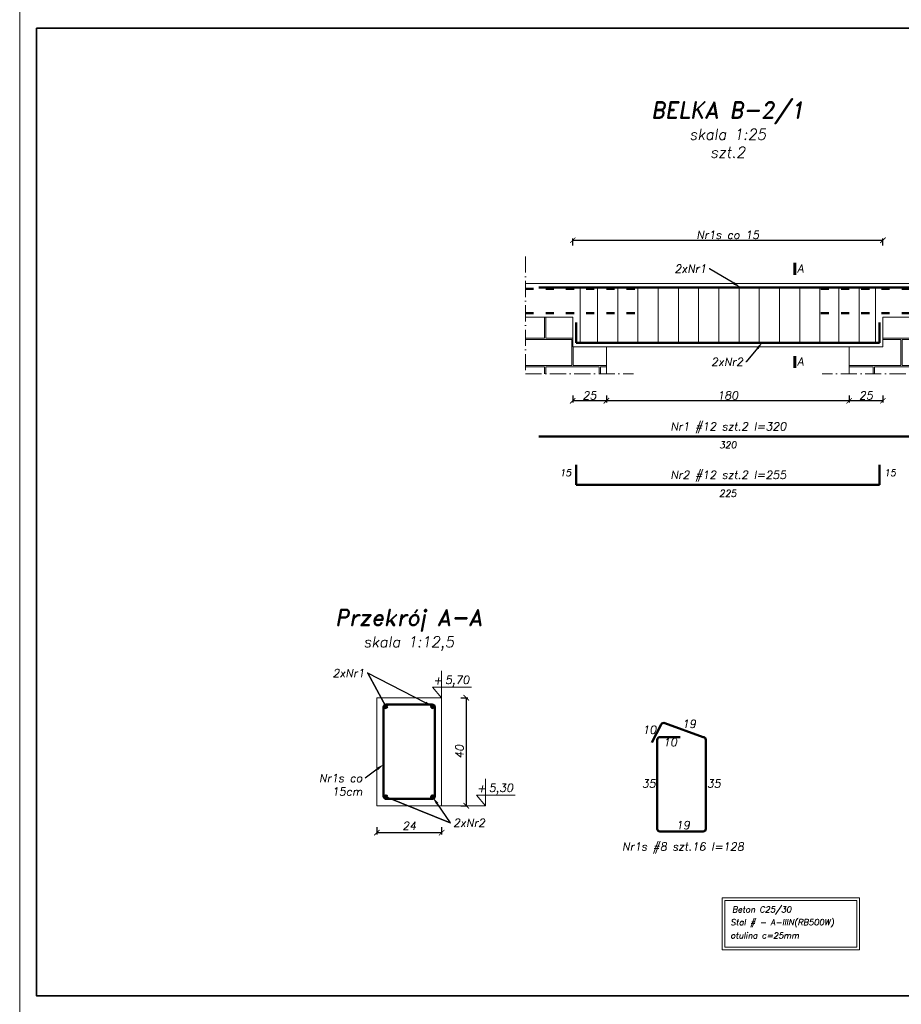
# Model space of a CAD drawing. Header units: millimetres. Extents: x 295948 to 312016, y 6878 to 18016.
# Tile 24 of 252: x 300516 to 301170, y 10597 to 11327. Entities that reach past the tile are written whole.
import ezdxf
from ezdxf import colors
from ezdxf.entities.mleader import LeaderData, LeaderLine
from ezdxf.math import Vec2, Vec3

# ---------------------------------------------------------------- set-up
doc = ezdxf.new("R2010")
doc.units = ezdxf.units.MM
doc.linetypes.add('ACAD_ISO03W100', pattern=[30, 12, -18])
doc.linetypes.add('ACAD_ISO10W100', pattern=[18, 12, -3, 0, -3])
for name, color, linetype, lineweight in [('konstrukcja', 3, 'Continuous', 35), ('konstrukcja wymiary', 1, 'Continuous', 13), ('kreskowanie', 253, 'Continuous', 0), ('opisy', 2, 'Continuous', 18), ('osie', 5, 'ACAD_ISO10W100', 13), ('zbrojenie', 4, 'Continuous', 50), ('ściana konstrukcja', 107, 'Continuous', 18)]:
    doc.layers.add(name, color=color, linetype=linetype, lineweight=lineweight)
doc.styles.add('KONSTRUKCJA', font='romand.shx', dxfattribs={"oblique": 10})
doc.styles.add('konstrukcja3', font='romand.shx', dxfattribs={"oblique": 10, "height": 6})
doc.dimstyles.new('125', dxfattribs={"dimtxt": 6, "dimasz": 4, "dimexe": 1.25, "dimexo": 0.625, "dimgap": 1, "dimtad": 1, "dimdec": 0, "dimtxsty": 'konstrukcja3', "dimblk": 'ARCHTICK', "dimcen": 2.5, "dimadec": 0, "dimazin": 0, "dimtfac": 1, "dimtdec": 0, "dimtix": 1, "dimtmove": 0, "dimatfit": 3, "dimfxl": 4, "dimfxlon": 1, "dimarcsym": 0})
doc.dimstyles.new('125 do 112.5', dxfattribs={"dimtxt": 6, "dimasz": 4, "dimexe": 1.25, "dimexo": 0.625, "dimgap": 2, "dimtad": 1, "dimdec": 0, "dimlfac": 0.5, "dimrnd": 0.5, "dimtxsty": 'konstrukcja3', "dimblk": 'ARCHTICK', "dimcen": 2.5, "dimadec": 0, "dimazin": 0, "dimtfac": 1, "dimtdec": 0, "dimtix": 1, "dimtmove": 0, "dimatfit": 3, "dimfxl": 4, "dimfxlon": 1, "dimarcsym": 0})

# ---------------------------------------------------------------- blocks, each defined once
blk = doc.blocks.new('_ArchTick')
at = {"color": 0, "linetype": 'ByBlock', "lineweight": 13, "const_width": 0.15}
blk.add_lwpolyline([(-0.5, -0.5), (0.5, 0.5)], dxfattribs=at)
blk = doc.blocks.new('*D649')
at = {"layer": 'Defpoints', "color": 0, "transparency": 16777216}
for p in [(301131.28, 11084.4), (301156.28, 11084.4), (301131.28, 11044.4)]:
    blk.add_point(p, dxfattribs=at)
at = {"layer": 'konstrukcja wymiary', "color": 0, "lineweight": -2, "transparency": 16777216}
for p, q in [((301131.28, 11048.4), (301131.28, 11043.15)), ((301156.28, 11048.4), (301156.28, 11043.15)), ((301156.28, 11044.4), (301131.28, 11044.4))]:
    blk.add_line(p, q, dxfattribs=at)
at = {"layer": 'konstrukcja wymiary', "color": 0, "lineweight": -2, "transparency": 16777216, "xscale": 4, "yscale": 4, "zscale": 4, "rotation": 180}
blk.add_blockref('_ArchTick', (301131.28, 11044.4), dxfattribs=at)
at = {"layer": 'konstrukcja wymiary', "color": 0, "lineweight": -2, "transparency": 16777216, "xscale": 4, "yscale": 4, "zscale": 4}
blk.add_blockref('_ArchTick', (301156.28, 11044.4), dxfattribs=at)
at = {"layer": 'konstrukcja wymiary', "color": 0, "transparency": 16777216, "insert": (301143.78, 11048.4), "char_height": 6, "attachment_point": 5, "style": 'konstrukcja3'}
blk.add_mtext('25', dxfattribs=at)
blk = doc.blocks.new('*D650')
at = {"layer": 'Defpoints', "color": 0, "transparency": 16777216}
for p in [(301131.28, 11084.4), (300951.28, 11064.4), (300951.28, 11044.4)]:
    blk.add_point(p, dxfattribs=at)
at = {"layer": 'konstrukcja wymiary', "color": 0, "lineweight": -2, "transparency": 16777216}
for p, q in [((300951.28, 11048.4), (300951.28, 11043.15)), ((301131.28, 11048.4), (301131.28, 11043.15)), ((301131.28, 11044.4), (300951.28, 11044.4))]:
    blk.add_line(p, q, dxfattribs=at)
at = {"layer": 'konstrukcja wymiary', "color": 0, "lineweight": -2, "transparency": 16777216, "xscale": 4, "yscale": 4, "zscale": 4, "rotation": 180}
blk.add_blockref('_ArchTick', (300951.28, 11044.4), dxfattribs=at)
at = {"layer": 'konstrukcja wymiary', "color": 0, "lineweight": -2, "transparency": 16777216, "xscale": 4, "yscale": 4, "zscale": 4}
blk.add_blockref('_ArchTick', (301131.28, 11044.4), dxfattribs=at)
at = {"layer": 'konstrukcja wymiary', "color": 0, "transparency": 16777216, "insert": (301041.28, 11048.4), "char_height": 6, "attachment_point": 5, "style": 'konstrukcja3'}
blk.add_mtext('180', dxfattribs=at)
blk = doc.blocks.new('*D651')
at = {"layer": 'Defpoints', "color": 0, "transparency": 16777216}
for p in [(300926.28, 11084.4), (300951.28, 11064.4), (300926.28, 11044.4)]:
    blk.add_point(p, dxfattribs=at)
at = {"layer": 'konstrukcja wymiary', "color": 0, "lineweight": -2, "transparency": 16777216}
for p, q in [((300926.28, 11048.4), (300926.28, 11043.15)), ((300951.28, 11048.4), (300951.28, 11043.15)), ((300951.28, 11044.4), (300926.28, 11044.4))]:
    blk.add_line(p, q, dxfattribs=at)
at = {"layer": 'konstrukcja wymiary', "color": 0, "lineweight": -2, "transparency": 16777216, "xscale": 4, "yscale": 4, "zscale": 4, "rotation": 180}
blk.add_blockref('_ArchTick', (300926.28, 11044.4), dxfattribs=at)
at = {"layer": 'konstrukcja wymiary', "color": 0, "lineweight": -2, "transparency": 16777216, "xscale": 4, "yscale": 4, "zscale": 4}
blk.add_blockref('_ArchTick', (300951.28, 11044.4), dxfattribs=at)
at = {"layer": 'konstrukcja wymiary', "color": 0, "transparency": 16777216, "insert": (300938.78, 11048.4), "char_height": 6, "attachment_point": 5, "style": 'konstrukcja3'}
blk.add_mtext('25', dxfattribs=at)
blk = doc.blocks.new('*D646')
at = {"layer": 'Defpoints', "color": 0, "transparency": 16777216}
for p in [(301156.28, 11163.4), (300926.28, 11084.4), (301156.28, 11084.4)]:
    blk.add_point(p, dxfattribs=at)
at = {"layer": 'konstrukcja wymiary', "color": 0, "lineweight": -2, "transparency": 16777216}
for p, q in [((300926.28, 11159.4), (300926.28, 11164.65)), ((300926.28, 11163.4), (301156.28, 11163.4)), ((301156.28, 11159.4), (301156.28, 11164.65))]:
    blk.add_line(p, q, dxfattribs=at)
at = {"layer": 'konstrukcja wymiary', "color": 0, "lineweight": -2, "transparency": 16777216, "xscale": 4, "yscale": 4, "zscale": 4, "rotation": 180}
blk.add_blockref('_ArchTick', (300926.28, 11163.4), dxfattribs=at)
at = {"layer": 'konstrukcja wymiary', "color": 0, "lineweight": -2, "transparency": 16777216, "xscale": 4, "yscale": 4, "zscale": 4}
blk.add_blockref('_ArchTick', (301156.28, 11163.4), dxfattribs=at)
at = {"layer": 'konstrukcja wymiary', "color": 0, "transparency": 16777216, "insert": (301041.28, 11167.4), "char_height": 6, "attachment_point": 5, "style": 'konstrukcja3'}
blk.add_mtext('Nr1s co 15', dxfattribs=at)
blk = doc.blocks.new('*D652')
at = {"layer": 'Defpoints', "color": 0, "transparency": 16777216}
for p in [(300781.11, 10744.19), (300829.11, 10744.19), (300781.11, 10724.19)]:
    blk.add_point(p, dxfattribs=at)
at = {"layer": 'konstrukcja wymiary', "color": 0, "lineweight": -2, "transparency": 16777216}
for p, q in [((300781.11, 10728.19), (300781.11, 10722.94)), ((300829.11, 10724.19), (300781.11, 10724.19)), ((300829.11, 10728.19), (300829.11, 10722.94))]:
    blk.add_line(p, q, dxfattribs=at)
at = {"layer": 'konstrukcja wymiary', "color": 0, "lineweight": -2, "transparency": 16777216, "xscale": 4, "yscale": 4, "zscale": 4, "rotation": 180}
blk.add_blockref('_ArchTick', (300781.11, 10724.19), dxfattribs=at)
at = {"layer": 'konstrukcja wymiary', "color": 0, "lineweight": -2, "transparency": 16777216, "xscale": 4, "yscale": 4, "zscale": 4}
blk.add_blockref('_ArchTick', (300829.11, 10724.19), dxfattribs=at)
at = {"layer": 'konstrukcja wymiary', "color": 0, "transparency": 16777216, "insert": (300805.11, 10729.19), "char_height": 6, "attachment_point": 5, "style": 'konstrukcja3'}
blk.add_mtext('24', dxfattribs=at)
blk = doc.blocks.new('*D653')
at = {"layer": 'Defpoints', "color": 0, "transparency": 16777216}
for p in [(300829.11, 10824.19), (300829.11, 10744.19), (300847.38, 10744.19)]:
    blk.add_point(p, dxfattribs=at)
at = {"layer": 'konstrukcja wymiary', "color": 0, "lineweight": -2, "transparency": 16777216}
for p, q in [((300843.38, 10824.19), (300848.63, 10824.19)), ((300847.38, 10824.19), (300847.38, 10744.19)), ((300843.38, 10744.19), (300848.63, 10744.19))]:
    blk.add_line(p, q, dxfattribs=at)
at = {"layer": 'konstrukcja wymiary', "color": 0, "lineweight": -2, "transparency": 16777216, "xscale": 4, "yscale": 4, "zscale": 4}
for p, rotation in [((300847.38, 10824.19), 90), ((300847.38, 10744.19), 270)]:
    blk.add_blockref('_ArchTick', p, dxfattribs=dict(at, rotation=rotation))
at = {"layer": 'konstrukcja wymiary', "color": 0, "transparency": 16777216, "insert": (300842.38, 10784.19), "char_height": 6, "attachment_point": 5, "rotation": 90, "style": 'konstrukcja3'}
blk.add_mtext('40', dxfattribs=at)

msp = doc.modelspace()

# ---------------------------------------------------------------- hatches: boundary and pattern name
at = {"layer": 'kreskowanie'}
h = msp.add_hatch(dxfattribs=at)
h.set_pattern_fill('AR-B816C', color=256, scale=0.1, style=0)
h.set_pattern_definition([(0, (86997.639, 3734.04), (20.32, 20.32), [39.6875, -0.9525]), (0, (86977.319, 3734.992), (20.32, 20.32), [39.6875, -0.9525]), (90, (86997.639, 3734.04), (-20.32, 20.32), [-21.2725, 19.3675]), (90, (86996.686, 3734.04), (-20.32, 20.32), [-21.2725, 19.3675])])
h.paths.add_polyline_path([(301191.285, 11064.403), (301191.285, 11106.403), (301156.285, 11106.403), (301156.285, 11084.403), (301131.285, 11084.403), (301131.285, 11064.403)])
h.paths.add_polyline_path([(300891.285, 11064.403), (300951.285, 11064.403), (300951.285, 11084.403), (300926.285, 11084.403), (300926.285, 11106.403), (300891.285, 11106.403)])
at = {"layer": 'zbrojenie'}
h = msp.add_hatch(color=256, dxfattribs=at)
edge = h.paths.add_edge_path()
edge.add_arc((300787.714, 10817.732), 1.2, 0, 360)
h = msp.add_hatch(color=256, dxfattribs=at)
edge = h.paths.add_edge_path()
edge.add_arc((300822.508, 10817.732), 1.2, 0, 360)
h = msp.add_hatch(color=256, dxfattribs=at)
edge = h.paths.add_edge_path()
edge.add_arc((300787.714, 10750.652), 1.2, 0, 360)
h = msp.add_hatch(color=256, dxfattribs=at)
edge = h.paths.add_edge_path()
edge.add_arc((300822.508, 10750.652), 1.2, 0, 360)

# ---------------------------------------------------------------- linework, layer by layer
at = {"layer": 'konstrukcja'}
msp.add_lwpolyline([(300528.785, 11320.687), (301553.785, 11320.687), (301553.785, 10603.187), (300528.785, 10603.187)], close=True, dxfattribs=at)
at = {"layer": 'konstrukcja wymiary', "lineweight": 60}
for p, q in [((301090.976, 11137.685), (301090.976, 11146.559)), ((301090.976, 11068.714), (301090.976, 11077.588))]:
    msp.add_line(p, q, dxfattribs=at)
at = {"layer": 'konstrukcja wymiary'}
for p, q in [((300931.811, 11086.903), (300931.811, 11128.903)), ((300944.657, 11086.903), (300944.657, 11128.903)), ((300959.657, 11086.903), (300959.657, 11128.903)), ((300974.657, 11086.903), (300974.657, 11128.903)), ((300989.657, 11086.903), (300989.657, 11128.903)), ((301004.657, 11086.903), (301004.657, 11128.903)), ((301019.657, 11086.903), (301019.657, 11128.903)), ((301034.657, 11086.903), (301034.657, 11128.903)), ((301049.657, 11086.903), (301049.657, 11128.903)), ((301064.657, 11086.903), (301064.657, 11128.903)), ((301079.657, 11086.903), (301079.657, 11128.903)), ((301094.657, 11086.903), (301094.657, 11128.903)), ((301109.657, 11086.903), (301109.657, 11128.903)), ((301123.657, 11086.903), (301123.657, 11128.903)), ((301138.657, 11086.903), (301138.657, 11128.903)), ((301150.786, 11086.903), (301150.786, 11128.903)), ((300861.55, 10744.192), (300829.111, 10744.192))]:
    msp.add_line(p, q, dxfattribs=at)
for points in [[(300516.285, 11333.187), (301566.285, 11333.187), (301566.285, 10590.687), (300516.285, 10590.687)], [(301037.058, 10637.247), (301138.888, 10637.247), (301138.888, 10675.95), (301037.058, 10675.95)], [(301039.058, 10639.247), (301136.888, 10639.247), (301136.888, 10673.95), (301039.058, 10673.95)]]:
    msp.add_lwpolyline(points, close=True, dxfattribs=at)
at = {"layer": 'opisy'}
for p, q in [((300829.111, 10824.192), (300829.111, 10844.192)), ((300822.452, 10832.082), (300851.285, 10832.082)), ((300822.452, 10832.082), (300829.111, 10824.192)), ((300861.55, 10744.192), (300861.55, 10764.192)), ((300854.891, 10752.082), (300883.724, 10752.082)), ((300854.891, 10752.082), (300861.55, 10744.192))]:
    msp.add_line(p, q, dxfattribs=at)
at = {"layer": 'osie'}
for p, q in [((300891.285, 11151.403), (300891.285, 11064.403)), ((300891.285, 11064.403), (300971.285, 11064.403)), ((301191.285, 11064.403), (301111.285, 11064.403))]:
    msp.add_line(p, q, dxfattribs=at)
at = {"layer": 'zbrojenie', "linetype": 'ACAD_ISO03W100', "ltscale": 0.5}
for p, q in [((300972.285, 11127.403), (300891.285, 11127.403)), ((301110.285, 11127.403), (301191.285, 11127.403)), ((300972.285, 11109.403), (300891.285, 11109.403)), ((301110.285, 11109.403), (301191.285, 11109.403))]:
    msp.add_line(p, q, dxfattribs=at)
at = {"layer": 'zbrojenie'}
for p, q in [((300901.285, 11128.403), (301181.285, 11128.403)), ((300928.785, 11087.403), (300928.785, 11102.403)), ((301153.785, 11087.403), (301153.785, 11102.403)), ((300928.785, 11087.403), (301153.785, 11087.403)), ((300901.285, 11017.887), (301181.285, 11017.887)), ((300928.785, 10981.991), (300928.785, 10996.991)), ((301153.785, 10981.991), (301153.785, 10996.991)), ((300928.785, 10981.991), (301153.785, 10981.991)), ((300991.898, 10804.437), (300984.985, 10791.125)), ((300994.595, 10805.29), (301023.027, 10795.062)), ((300989.027, 10727.062), (300989.027, 10793.062)), ((300991.027, 10795.062), (301006.027, 10795.062)), ((301025.027, 10793.062), (301025.027, 10727.062)), ((301023.027, 10725.062), (300991.027, 10725.062))]:
    msp.add_line(p, q, dxfattribs=at)
msp.add_lwpolyline([(300822.111, 10749.192), (300788.111, 10749.192, -0.4142136), (300786.111, 10751.192), (300786.111, 10817.192, -0.4142136), (300788.111, 10819.192), (300822.111, 10819.192, -0.4142136), (300824.111, 10817.192), (300824.111, 10751.192, -0.4142136)], format="xyb", close=True, dxfattribs=at)
for centre in [(300787.714, 10817.732), (300822.508, 10817.732), (300787.714, 10750.652), (300822.508, 10750.652)]:
    msp.add_circle(centre, 1.2, dxfattribs=at)
for centre, start, end in [((300993.673, 10803.515), 62.556395, 152.556395), ((300991.027, 10793.062), 90, 180), ((301023.027, 10793.062), 0, 90), ((300991.027, 10727.062), 180, 270), ((301023.027, 10727.062), 270, 0)]:
    msp.add_arc(centre, 2, start, end, dxfattribs=at)
at = {"layer": 'ściana konstrukcja'}
for p, q in [((301191.285, 11131.403), (300891.285, 11131.403)), ((300926.285, 11106.403), (300891.285, 11106.403)), ((300926.285, 11084.403), (300926.285, 11106.403)), ((301156.285, 11084.403), (301156.285, 11106.403)), ((301156.285, 11106.403), (301191.285, 11106.403)), ((301156.285, 11084.403), (300926.285, 11084.403)), ((300951.285, 11084.403), (300951.285, 11064.403)), ((301131.285, 11084.403), (301131.285, 11064.403)), ((300781.111, 10824.192), (300829.111, 10824.192)), ((300781.111, 10744.192), (300781.111, 10824.192)), ((300829.111, 10824.192), (300829.111, 10744.192)), ((300829.111, 10744.192), (300781.111, 10744.192))]:
    msp.add_line(p, q, dxfattribs=at)

# ---------------------------------------------------------------- texts
at = {"layer": 'opisy'}
for s, insert, char_height, width, attachment_point, style in [('\\pxqc;BELKA B-2/1\\P{\\H0.66666x;skala 1:25\\Pszt.2}', (301041.285, 11245.281), 12, 378.47761, 5, 'KONSTRUKCJA'), ('A', (301092.737, 11145.402), 6, 126.49987, 1, 'KONSTRUKCJA'), ('A', (301092.737, 11076.431), 6, 126.49987, 1, 'KONSTRUKCJA'), ('\\A1;Nr1 #12 szt.2 l=320', (301041.734, 11024.383), 6, 214.88745, 5, 'KONSTRUKCJA'), ('\\A1;320', (301041.285, 11011.651), 5, 184.88745, 5, 'KONSTRUKCJA'), ('\\A1;15', (300920.954, 10991.061), 5, 184.88745, 5, 'KONSTRUKCJA'), ('\\A1;Nr2 #12 szt.2 l=255', (301041.734, 10988.487), 6, 214.88745, 5, 'KONSTRUKCJA'), ('\\A1;15', (301161.616, 10991.061), 5, 184.88745, 5, 'KONSTRUKCJA'), ('\\A1;225', (301041.285, 10975.755), 5, 184.88745, 5, 'KONSTRUKCJA'), ('\\pxqc;{\\H2x;Przekrój A-A\\P\\H0.66667x;skala 1:12,5}', (300804.719, 10874.471), 6, 314.05598, 5, 'konstrukcja3'), ('5,70', (300831.68, 10840.439), 6, 5.25172, 1, 'konstrukcja3'), ('+', (300822.868, 10840.097), 6, 5.25172, 1, 'konstrukcja3'), ('\\pxqc;19', (301012.615, 10804.868), 6, 122.63167, 5, 'konstrukcja3'), ('\\pxqc;10', (300983.155, 10800.445), 6, 122.63167, 5, 'konstrukcja3'), ('\\pxqc;10', (300998.527, 10791.228), 6, 122.63167, 5, 'konstrukcja3'), ('5,30', (300864.119, 10760.439), 6, 5.25172, 1, 'konstrukcja3'), ('\\pxqc;35', (300982.719, 10760.606), 6, 122.63167, 5, 'konstrukcja3'), ('\\pxqc;35', (301030.922, 10760.606), 6, 122.63167, 5, 'konstrukcja3'), ('+', (300855.307, 10760.097), 6, 5.25172, 1, 'konstrukcja3'), ('\\pxqc;19', (301008.027, 10729.754), 6, 122.63167, 5, 'konstrukcja3'), ('\\pxqc;Nr1s #8 szt.16 l=128', (301008.027, 10712.86), 6, 122.63167, 5, 'konstrukcja3'), ('Beton C25/30', (301044.482, 10669.535), 4.5, 142.31235, 1, 'KONSTRUKCJA'), ('Stal # - A-IIIN(RB500W) ', (301043.309, 10660.03), 4.5, 142.31235, 1, 'KONSTRUKCJA'), ('otulina c=25mm', (301043.273, 10650.22), 4.5, 142.31235, 1, 'KONSTRUKCJA')]:
    msp.add_mtext(s, dxfattribs=dict(at, insert=insert, char_height=char_height, width=width, attachment_point=attachment_point, style=style))

# ---------------------------------------------------------------- dimensions: what is measured, and where the dimension line sits
at = {"layer": 'konstrukcja wymiary'}
dim = msp.add_linear_dim(base=(301156.285, 11163.403), p1=(300926.285, 11084.403), p2=(301156.285, 11084.403), text='Nr1s co 15', dimstyle='125', dxfattribs=at)
dim.commit()
dim.dimension.update_dxf_attribs({"geometry": '*D646', "text_midpoint": (301041.285, 11167.403)})
for base, p1, p2, picture, middle in [((300926.285, 11044.403), (300951.285, 11064.403), (300926.285, 11084.403), '*D651', (300938.785, 11048.403)), ((300951.285, 11044.403), (301131.285, 11084.403), (300951.285, 11064.403), '*D650', (301041.285, 11048.403))]:
    dim = msp.add_linear_dim(base=base, p1=p1, p2=p2, dimstyle='125', override={"dimtmove": 1}, dxfattribs=at)
    dim.commit()
    dim.dimension.update_dxf_attribs({"geometry": picture, "text_midpoint": middle})
dim = msp.add_linear_dim(base=(301131.285, 11044.403), p1=(301156.285, 11084.403), p2=(301131.285, 11084.403), dimstyle='125', dxfattribs=at)
dim.commit()
dim.dimension.update_dxf_attribs({"geometry": '*D649', "text_midpoint": (301143.785, 11048.403)})
for base, p1, p2, angle, picture, middle in [((300847.377, 10744.192), (300829.111, 10824.192), (300829.111, 10744.192), 90, '*D653', (300842.377, 10784.192)), ((300781.111, 10724.192), (300829.111, 10744.192), (300781.111, 10744.192), 180, '*D652', (300805.111, 10729.192))]:
    dim = msp.add_linear_dim(base=base, p1=p1, p2=p2, angle=angle, dimstyle='125 do 112.5', dxfattribs=at)
    dim.commit()
    dim.dimension.update_dxf_attribs({"geometry": picture, "text_midpoint": middle})

# ---------------------------------------------------------------- leaders
at = {"layer": 'opisy'}
ml = msp.add_multileader_mtext('Standard', dxfattribs=at)
ml.set_content('2xNr1', color=256, style='KONSTRUKCJA')
ml.set_leader_properties()
ml.build(insert=Vec2(0, 0))
ml.multileader.update_dxf_attribs({"dogleg_length": 0.36, "arrow_head_size": 6})
ctx = ml.context
ctx.base_point, ctx.char_height, ctx.arrow_head_size, ctx.plane_origin = Vec3(300998.937, 11142.343), 6, 6, Vec3(301036.925, 11233.952)
ctx.text_align_type = 2
notes = []
notes.append((ctx, [(1, (1, 1, 0), (301027.783, 11142.343), (-1, 0), 0.36, [(0, [(301050.864, 11128.403), (301027.783, 11142.343)], 0, [])])]))
ctx.mtext.insert, ctx.mtext.width, ctx.mtext.alignment, ctx.mtext.flow_direction = Vec3(301025.423, 11145.343), 12.24233, 3, 5
ml = msp.add_multileader_mtext('Standard', dxfattribs=at)
ml.set_content('2xNr2', color=256, style='KONSTRUKCJA')
ml.set_leader_properties()
ml.build(insert=Vec2(0, 0))
ml.multileader.update_dxf_attribs({"dogleg_length": 0.36, "arrow_head_size": 6})
ctx = ml.context
ctx.base_point, ctx.char_height, ctx.arrow_head_size, ctx.plane_origin = Vec3(301024.914, 11073.337), 6, 6, Vec3(301053.207, 11161.946)
ctx.text_align_type = 2
notes.append((ctx, [(1, (1, 1, 0), (301054.987, 11073.337), (-1, 0), 0.36, [(0, [(301067.147, 11087.925), (301054.987, 11073.337)], 0, [])])]))
ctx.mtext.insert, ctx.mtext.width, ctx.mtext.alignment, ctx.mtext.flow_direction = Vec3(301052.627, 11076.337), 3.8674, 3, 5
ml = msp.add_multileader_mtext('Standard', dxfattribs=at)
ml.set_content('2xNr1', color=256, style='KONSTRUKCJA')
ml.set_leader_properties()
ml.build(insert=Vec2(0, 0))
ml.multileader.update_dxf_attribs({"dogleg_length": 0.36, "arrow_head_size": 6})
ctx = ml.context
ctx.base_point, ctx.char_height, ctx.arrow_head_size, ctx.plane_origin = Vec3(300745.444, 10842.452), 6, 6, Vec3(300786.588, 10837.195)
ctx.text_align_type = 2
notes.append((ctx, [(0, (1, 1, 0), (300774.291, 10842.452), (-1, 0), 0.36, [(1, [(300822.508, 10817.732), (300774.291, 10842.452), (300787.714, 10817.732)], 0, [])])]))
ctx.mtext.insert, ctx.mtext.width, ctx.mtext.alignment, ctx.mtext.flow_direction = Vec3(300771.931, 10845.452), 6.76228, 3, 5
ml = msp.add_multileader_mtext('Standard', dxfattribs=at)
ml.set_content('Nr1s co\\P15cm', color=256, style='KONSTRUKCJA')
ml.set_leader_properties()
ml.build(insert=Vec2(0, 0))
ml.multileader.update_dxf_attribs({"dogleg_length": 0.36, "arrow_head_size": 6})
ctx = ml.context
ctx.base_point, ctx.char_height, ctx.arrow_head_size, ctx.plane_origin = Vec3(300732.561, 10764.683), 6, 6, Vec3(300802.838, 10715.012)
ctx.text_align_type = 2
notes.append((ctx, [(1, (1, 1, 0), (300772.393, 10764.683), (-1, 0), 1.396982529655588e-11, [(0, [(300786.111, 10774.861), (300772.393, 10764.683)], 0, [])])]))
ctx.mtext.insert, ctx.mtext.alignment, ctx.mtext.flow_direction = Vec3(300770.393, 10767.683), 3, 5
ml = msp.add_multileader_mtext('Standard', dxfattribs=at)
ml.set_content('2xNr2', color=256, style='KONSTRUKCJA')
ml.set_leader_properties()
ml.build(insert=Vec2(0, 0))
ml.multileader.update_dxf_attribs({"dogleg_length": 0.36, "arrow_head_size": 6})
ctx = ml.context
ctx.base_point, ctx.char_height, ctx.arrow_head_size, ctx.plane_origin = Vec3(300835.703, 10731.529), 6, 6, Vec3(300786.588, 10751.195)
notes.append((ctx, [(1, (1, 1, 0), (300835.343, 10731.529), (1, 0), 0.36, [(1, [(300822.508, 10750.652), (300835.343, 10731.529), (300787.714, 10750.652)], 0, [])])]))
ctx.mtext.insert, ctx.mtext.width, ctx.mtext.flow_direction = Vec3(300837.703, 10734.529), 25.51207, 5
for ctx, leaders in notes:
    for number, flags, end, landing, length, lines in leaders:
        leader = LeaderData()
        leader.index, (leader.has_last_leader_line, leader.has_dogleg_vector, leader.attachment_direction) = number, flags
        leader.last_leader_point, leader.dogleg_vector, leader.dogleg_length = Vec3(end), Vec3(landing), length
        for number, points, colour, breaks in lines:
            line = LeaderLine()
            line.index, line.vertices, line.color, line.breaks = number, Vec3.list(points), colors.encode_raw_color(colour), breaks
            leader.lines.append(line)
        ctx.leaders.append(leader)

doc.saveas('drawing.dxf')
